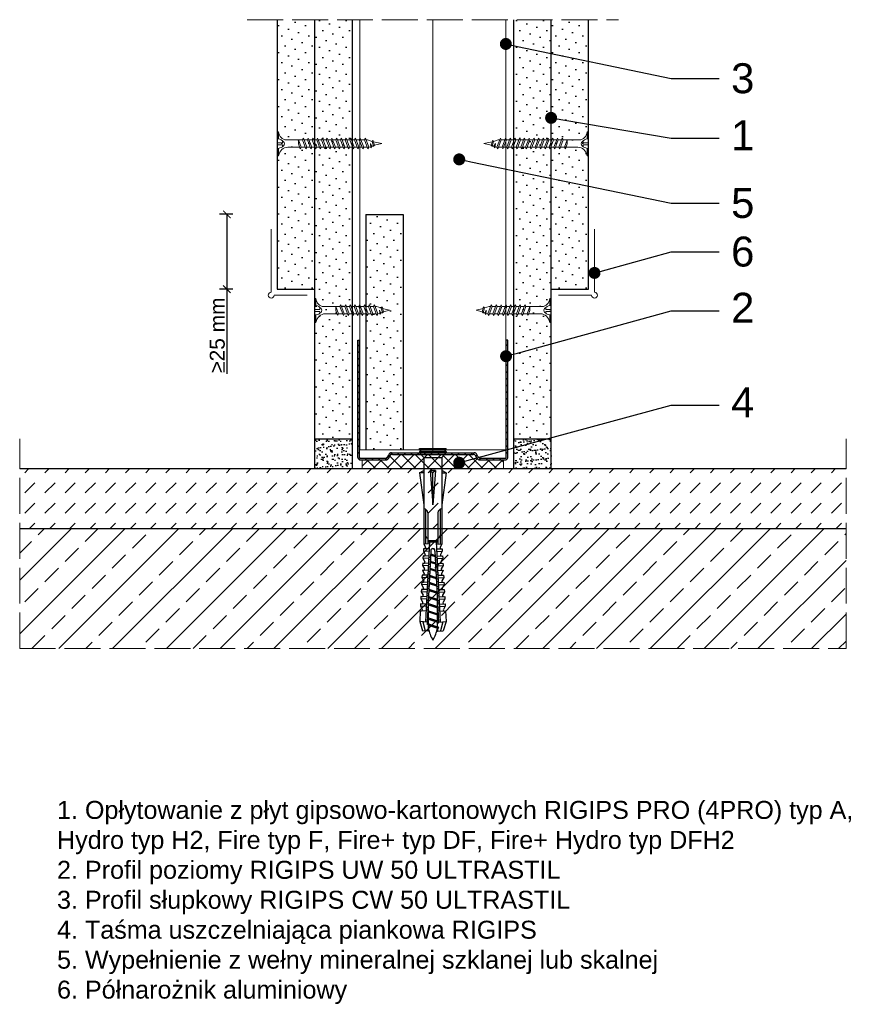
# Model space of a CAD drawing. Header units: millimetres. Extents: x 1487 to 2888, y 340 to 670.
# Tile 1 of 3: x 1487 to 1766, y 340 to 669. Entities that reach past the tile are written whole.
import ezdxf
from ezdxf import colors
from ezdxf.entities.mleader import LeaderData, LeaderLine
from ezdxf.math import Vec2, Vec3

# ---------------------------------------------------------------- set-up
doc = ezdxf.new("R2010")
doc.units = ezdxf.units.MM
doc.linetypes.add('ACAD_ISO02W100', pattern=[15, 12, -3])
for name, color, linetype, lineweight in [('_ISOVER WELNA', 7, 'BATTING', 9), ('_RIGIPS AKCESORIA', 7, 'Continuous', 18), ('_RIGIPS G-K', 7, 'Continuous', 25), ('_RIGIPS PROFIL', 7, 'Continuous', 18), ('KRESKOWANIE', 7, 'Continuous', 9), ('OPISY', 7, 'Continuous', 9), ('PRZERYWANA', 7, 'ACAD_ISO02W100', 9), ('WYMIARY', 7, 'Continuous', 25)]:
    doc.layers.add(name, color=color, linetype=linetype, lineweight=lineweight)
doc.styles.get("Standard").update_dxf_attribs({"font": 'arial.ttf'})
doc.linetypes.add('BATTING', pattern='A,0.00254,-2.54,[134,ltypeshp.shx,S=2.54,R=0,X=-2.54,Y=0],-5.08,[134,ltypeshp.shx,S=2.54,R=180,X=2.54,Y=0],-2.54', length=10.16254)
doc.dimstyles.new('ISO-25', dxfattribs={"dimtxt": 5, "dimasz": 2.5, "dimexe": 2.5, "dimexo": 0.625, "dimtad": 1, "dimtxsty": 'Standard', "dimblk": 'ARCHTICK', "dimcen": 2.5, "dimadec": 0, "dimazin": 0, "dimtfac": 1, "dimtmove": 0, "dimatfit": 3, "dimfxl": 2, "dimfxlon": 1, "dimarcsym": 0})

# ---------------------------------------------------------------- blocks, each defined once
blk = doc.blocks.new('TN 25')
at = {"layer": '_RIGIPS AKCESORIA'}
for p, q in [((0, -0.84), (0, 7.16)), ((0, 7.16), (0.46, 7.16)), ((0.46, 7.16), (0.46, 4.78)), ((0.46, 4.78), (0, 4.78)), ((0, 3.5), (1.77, 3.5)), ((1.77, 3.5), (1.77, 4.2)), ((3.02, 4.46), (8.47, 4.46)), ((7.12, 4.46), (7.12, 3.18)), ((8.03, 2.01), (7.12, 4.46)), ((8.47, 4.46), (8.79, 5)), ((9.61, 1.51), (8.47, 4.46)), ((8.79, 5), (9.93, 2.01)), ((9, 4.46), (10.1, 4.46)), ((10.1, 4.46), (10.41, 5)), ((11.23, 1.51), (10.1, 4.46)), ((10.41, 5), (11.56, 2.01)), ((10.62, 4.46), (11.67, 4.46)), ((11.67, 4.46), (11.99, 5)), ((12.81, 1.51), (11.67, 4.46)), ((11.99, 5), (13.14, 2.01)), ((12.2, 4.46), (13.21, 4.46)), ((13.21, 4.46), (13.52, 5)), ((14.34, 1.51), (13.21, 4.46)), ((13.52, 5), (14.67, 2.01)), ((13.73, 4.46), (14.8, 4.46)), ((14.8, 4.46), (15.12, 5)), ((15.94, 1.51), (14.8, 4.46)), ((15.12, 5), (16.26, 2.01)), ((15.33, 4.46), (16.42, 4.46)), ((16.42, 4.46), (16.73, 5)), ((17.55, 1.51), (16.42, 4.46)), ((16.73, 5), (17.88, 2.01)), ((16.94, 4.46), (17.99, 4.46)), ((17.99, 4.46), (18.31, 5)), ((19.13, 1.51), (17.99, 4.46)), ((18.31, 5), (19.45, 2.01)), ((18.52, 4.46), (19.68, 4.46)), ((19.68, 4.46), (20, 5)), ((20.82, 1.51), (19.68, 4.46)), ((20, 5), (21.14, 2.01)), ((20.21, 4.46), (20.7, 4.46)), ((20.7, 4.46), (22.28, 3.98)), ((22.28, 3.98), (22.56, 4.37)), ((22.7, 2.36), (22.28, 3.98)), ((22.56, 4.37), (23.03, 2.71)), ((22.71, 3.85), (25, 3.24)), ((0, 2.83), (1.77, 2.83)), ((0.46, 1.64), (0, 1.64)), ((0.46, -0.84), (0.46, 1.64)), ((1.77, 2.83), (1.77, 2.18)), ((7.49, 2.01), (3.55, 2.01)), ((7.12, 3.18), (7.65, 1.53)), ((7.65, 1.53), (8.03, 2.01)), ((9.41, 2.01), (8.03, 2.01)), ((9.93, 2.01), (9.61, 1.51)), ((11.04, 2.01), (9.93, 2.01)), ((11.56, 2.01), (11.23, 1.51)), ((12.61, 2.01), (11.56, 2.01)), ((13.14, 2.01), (12.81, 1.51)), ((14.15, 2.01), (13.14, 2.01)), ((14.67, 2.01), (14.34, 1.51)), ((15.74, 2.01), (14.67, 2.01)), ((16.26, 2.01), (15.94, 1.51)), ((17.36, 2.01), (16.26, 2.01)), ((17.88, 2.01), (17.55, 1.51)), ((18.93, 2.01), (17.88, 2.01)), ((19.45, 2.01), (19.13, 1.51)), ((19.45, 2.01), (20.62, 2.01)), ((21.14, 2.01), (20.82, 1.51)), ((21.14, 2.01), (21.81, 2.12)), ((21.85, 1.83), (21.67, 3.28)), ((21.67, 3.28), (22.14, 2.4)), ((22.14, 2.4), (21.85, 1.83)), ((22.7, 2.36), (22.14, 2.4)), ((23.03, 2.71), (22.7, 2.36)), ((25, 3.24), (23.03, 2.71)), ((0, -0.84), (0.46, -0.84))]:
    blk.add_line(p, q, dxfattribs=at)
for centre, major_axis, ratio, start_param, end_param in [((3.09, 7.67), (0.17, 3.2), 0.826134, 1.773653, 3.180586), ((-0.04, 0.9), (0, 3.93), 0.848176, -0.720942, -0.151112), ((1.66, 3.18), (0, 0.895), 0.848176, -1.552777, -0.720942), ((3.37, -1.57), (0.28, 3.57), 0.832181, 0.035984, 1.430787), ((-2.73, 15.91), (0, 14.76), 0.848176, 3.399396, 3.475072), ((0.59, 4.62), (0, 2.81), 0.848176, 3.475072, 3.862535), ((1.66, 3.18), (0, 0.895), 0.848176, 3.862535, 4.730408)]:
    blk.add_ellipse(centre, major_axis=major_axis, ratio=ratio, start_param=start_param, end_param=end_param, dxfattribs=at)
blk = doc.blocks.new('UW 50 ULTRASTIL')
h = blk.add_hatch()
h.set_pattern_fill('ANSI31', color=256, scale=0.5, style=0)
h.paths.add_polyline_path([(-104.51, 0.56), (-104.18, 1.24, -0.286951), (-103.29, 1.8), (-82.41, 1.8), (-76.29, 1.8, -0.286951), (-75.39, 1.24), (-75.06, 0.56, 0.286951), (-74.16, 0), (-65.59, 0, 0.414214), (-64.79, 0.8), (-64.79, 40), (-65.34, 40), (-65.34, 0.8, -0.414214), (-65.59, 0.55), (-73.82, 0.55, -0.286951), (-74.72, 1.11), (-75.05, 1.79, 0.286951), (-75.94, 2.35), (-103.63, 2.35, 0.286951), (-104.53, 1.79), (-104.86, 1.11, -0.286951), (-105.76, 0.55), (-113.99, 0.55, -0.414214), (-114.24, 0.8), (-114.24, 40), (-114.79, 40), (-114.79, 0.8, 0.414214), (-113.99, 0), (-105.41, 0, 0.286951)])
for p, q in [((-114.79, 0.8), (-114.79, 40)), ((-114.79, 40), (-114.24, 40)), ((-114.24, 0.8), (-114.24, 40)), ((-65.34, 0.8), (-65.34, 40)), ((-64.79, 40), (-65.34, 40)), ((-64.79, 0.8), (-64.79, 40)), ((-113.99, 0.55), (-105.76, 0.55)), ((-113.99, 0), (-105.41, 0)), ((-104.86, 1.11), (-104.53, 1.79)), ((-104.51, 0.56), (-104.18, 1.24)), ((-103.63, 2.35), (-75.94, 2.35)), ((-103.29, 1.8), (-76.29, 1.8)), ((-75.06, 0.56), (-75.39, 1.24)), ((-74.72, 1.11), (-75.05, 1.79)), ((-74.16, 0), (-65.59, 0)), ((-73.82, 0.55), (-65.59, 0.55))]:
    blk.add_line(p, q)
for centre, radius, start, end in [((-113.99, 0.8), 0.8, 180, 270), ((-113.99, 0.8), 0.25, 180, 270), ((-105.76, 1.55), 1, 270, 334.0435), ((-105.41, 1), 1, 270, 334.0435), ((-103.63, 1.35), 1, 90, 154.0435), ((-103.29, 0.8), 1, 90, 154.0435), ((-76.29, 0.8), 1, 25.9565, 90), ((-75.94, 1.35), 1, 25.9565, 90), ((-74.16, 1), 1, 205.9565, 270), ((-73.82, 1.55), 1, 205.9565, 270), ((-65.59, 0.8), 0.8, 270, 0), ((-65.59, 0.8), 0.25, 270, 0)]:
    blk.add_arc(centre, radius, start, end)
blk = doc.blocks.new('TN 35')
at = {"layer": '_RIGIPS AKCESORIA'}
for p, q in [((0, -0.84), (0, 7.16)), ((0, 7.16), (0.46, 7.16)), ((0.46, 7.16), (0.46, 4.78)), ((0.46, 4.78), (0, 4.78)), ((0, 3.5), (1.77, 3.5)), ((1.77, 3.5), (1.77, 4.2)), ((3.02, 4.46), (8.47, 4.46)), ((7.12, 4.46), (7.12, 3.18)), ((8.03, 2.01), (7.12, 4.46)), ((8.47, 4.46), (8.79, 5)), ((9.61, 1.51), (8.47, 4.46)), ((8.79, 5), (9.93, 2.01)), ((9, 4.46), (10.1, 4.46)), ((10.1, 4.46), (10.41, 5)), ((11.23, 1.51), (10.1, 4.46)), ((10.41, 5), (11.56, 2.01)), ((10.62, 4.46), (11.67, 4.46)), ((11.67, 4.46), (11.99, 5)), ((12.81, 1.51), (11.67, 4.46)), ((11.99, 5), (13.14, 2.01)), ((12.2, 4.46), (13.21, 4.46)), ((13.21, 4.46), (13.52, 5)), ((14.34, 1.51), (13.21, 4.46)), ((13.52, 5), (14.67, 2.01)), ((13.73, 4.46), (14.8, 4.46)), ((14.8, 4.46), (15.12, 5)), ((15.94, 1.51), (14.8, 4.46)), ((15.12, 5), (16.26, 2.01)), ((15.33, 4.46), (16.42, 4.46)), ((16.42, 4.46), (16.73, 5)), ((17.55, 1.51), (16.42, 4.46)), ((16.73, 5), (17.88, 2.01)), ((16.94, 4.46), (17.99, 4.46)), ((17.99, 4.46), (18.31, 5)), ((19.13, 1.51), (17.99, 4.46)), ((18.31, 5), (19.45, 2.01)), ((18.52, 4.46), (19.57, 4.46)), ((19.57, 4.46), (19.88, 5)), ((20.7, 1.51), (19.57, 4.46)), ((19.88, 5), (21.03, 2.01)), ((20.09, 4.46), (21.14, 4.46)), ((21.14, 4.46), (21.46, 5)), ((22.28, 1.51), (21.14, 4.46)), ((21.46, 5), (22.6, 2.01)), ((21.67, 4.46), (22.72, 4.46)), ((22.72, 4.46), (23.03, 5)), ((23.85, 1.51), (22.72, 4.46)), ((23.03, 5), (24.18, 2.01)), ((23.24, 4.46), (24.29, 4.46)), ((24.29, 4.46), (24.61, 5)), ((25.43, 1.51), (24.29, 4.46)), ((24.61, 5), (25.75, 2.01)), ((24.81, 4.46), (25.87, 4.46)), ((25.87, 4.46), (26.18, 5)), ((27, 1.51), (25.87, 4.46)), ((26.18, 5), (27.33, 2.01)), ((26.39, 4.46), (27.44, 4.46)), ((27.44, 4.46), (27.76, 5)), ((28.58, 1.51), (27.44, 4.46)), ((27.76, 5), (28.9, 2.01)), ((27.96, 4.46), (29.13, 4.46)), ((29.13, 4.46), (29.45, 5)), ((30.27, 1.51), (29.13, 4.46)), ((29.45, 5), (30.59, 2.01)), ((29.65, 4.46), (30.15, 4.46)), ((30.15, 4.46), (31.73, 3.98)), ((31.73, 3.98), (32.01, 4.37)), ((32.15, 2.36), (31.73, 3.98)), ((32.01, 4.37), (32.48, 2.71)), ((32.16, 3.85), (35, 3.24)), ((0, 2.83), (1.77, 2.83)), ((0.46, 1.64), (0, 1.64)), ((0.46, -0.84), (0.46, 1.64)), ((1.77, 2.83), (1.77, 2.18)), ((7.49, 2.01), (3.55, 2.01)), ((7.12, 3.18), (7.65, 1.53)), ((7.65, 1.53), (8.03, 2.01)), ((9.41, 2.01), (8.03, 2.01)), ((9.93, 2.01), (9.61, 1.51)), ((11.04, 2.01), (9.93, 2.01)), ((11.56, 2.01), (11.23, 1.51)), ((12.61, 2.01), (11.56, 2.01)), ((13.14, 2.01), (12.81, 1.51)), ((14.15, 2.01), (13.14, 2.01)), ((14.67, 2.01), (14.34, 1.51)), ((15.74, 2.01), (14.67, 2.01)), ((16.26, 2.01), (15.94, 1.51)), ((17.36, 2.01), (16.26, 2.01)), ((17.88, 2.01), (17.55, 1.51)), ((18.93, 2.01), (17.84, 2.01)), ((19.45, 2.01), (19.13, 1.51)), ((20.51, 2.01), (19.41, 2.01)), ((21.03, 2.01), (20.7, 1.51)), ((22.08, 2.01), (20.99, 2.01)), ((22.6, 2.01), (22.28, 1.51)), ((23.66, 2.01), (22.56, 2.01)), ((24.18, 2.01), (23.85, 1.51)), ((25.23, 2.01), (24.14, 2.01)), ((25.75, 2.01), (25.43, 1.51)), ((26.81, 2.01), (25.71, 2.01)), ((27.33, 2.01), (27, 1.51)), ((28.38, 2.01), (27.33, 2.01)), ((28.9, 2.01), (28.58, 1.51)), ((28.9, 2.01), (30.07, 2.01)), ((30.59, 2.01), (30.27, 1.51)), ((30.59, 2.01), (31.26, 2.12)), ((31.3, 1.83), (31.12, 3.28)), ((31.12, 3.28), (31.59, 2.4)), ((31.59, 2.4), (31.3, 1.83)), ((32.15, 2.36), (31.59, 2.4)), ((32.48, 2.71), (32.15, 2.36)), ((35, 3.24), (32.48, 2.71)), ((0, -0.84), (0.46, -0.84))]:
    blk.add_line(p, q, dxfattribs=at)
for centre, major_axis, ratio, start_param, end_param in [((3.09, 7.67), (0.17, 3.2), 0.826134, 1.773653, 3.180586), ((-0.04, 0.9), (0, 3.93), 0.848176, -0.720942, -0.151112), ((1.66, 3.18), (0, 0.895), 0.848176, -1.552777, -0.720942), ((3.37, -1.57), (0.28, 3.57), 0.832181, 0.035984, 1.430787), ((-2.73, 15.91), (0, 14.76), 0.848176, 3.399396, 3.475072), ((0.59, 4.62), (0, 2.81), 0.848176, 3.475072, 3.862535), ((1.66, 3.18), (0, 0.895), 0.848176, 3.862535, 4.730408)]:
    blk.add_ellipse(centre, major_axis=major_axis, ratio=ratio, start_param=start_param, end_param=end_param, dxfattribs=at)
blk = doc.blocks.new('kolek rozprezny komplet 60')
for p, q in [((390.66, 217.01), (390.76, 218.91)), ((393.15, 216.88), (390.66, 217.01)), ((393.75, 218.75), (390.71, 217.96)), ((393.81, 219.85), (390.76, 218.91)), ((392.67, 216.95), (393.04, 217.45)), ((393.07, 216.95), (393.04, 217.45)), ((393.68, 217.35), (393.81, 219.85)), ((417.38, 216.11), (393.68, 217.35)), ((420.47, 216.55), (393.71, 217.95)), ((397.41, 219.66), (393.81, 219.85)), ((394.67, 216.95), (394.92, 217.29)), ((395.07, 216.95), (395.05, 217.28)), ((397.07, 216.95), (397.23, 217.17)), ((397.31, 217.76), (397.41, 219.66)), ((397.47, 216.95), (397.46, 217.16)), ((397.67, 217.14), (397.71, 217.74)), ((399, 219.58), (397.82, 218.98)), ((398.47, 217.1), (398.5, 217.7)), ((398.9, 217.68), (399, 219.58)), ((399.8, 219.54), (399, 219.58)), ((399.47, 216.95), (399.55, 217.05)), ((399.7, 217.64), (399.8, 219.54)), ((399.87, 216.95), (399.87, 217.03)), ((400.07, 217.02), (400.1, 217.62)), ((401.4, 219.45), (400.22, 218.85)), ((400.87, 216.98), (400.9, 217.58)), ((401.3, 217.56), (401.4, 219.45)), ((402.2, 219.41), (401.4, 219.45)), ((402.1, 217.51), (402.2, 219.41)), ((402.47, 216.89), (402.5, 217.49)), ((403.8, 219.33), (402.61, 218.72)), ((403.27, 216.85), (403.3, 217.45)), ((403.7, 217.43), (403.8, 219.33)), ((404.6, 219.29), (403.8, 219.33)), ((404.5, 217.39), (404.6, 219.29)), ((404.86, 216.77), (404.9, 217.37)), ((406.19, 219.2), (405.01, 218.6)), ((405.66, 216.73), (405.69, 217.32)), ((406.09, 217.3), (406.19, 219.2)), ((406.99, 219.16), (406.19, 219.2)), ((406.89, 217.26), (406.99, 219.16)), ((407.26, 216.64), (407.29, 217.24)), ((408.59, 219.08), (407.41, 218.47)), ((408.06, 216.6), (408.09, 217.2)), ((408.49, 217.18), (408.59, 219.08)), ((409.39, 219.03), (408.59, 219.08)), ((409.29, 217.14), (409.39, 219.03)), ((409.66, 216.52), (409.69, 217.12)), ((410.99, 218.95), (409.8, 218.35)), ((410.46, 216.47), (410.49, 217.07)), ((410.89, 217.05), (410.99, 218.95)), ((412.59, 218.87), (411.4, 218.26)), ((412.49, 216.97), (412.59, 218.87)), ((413.38, 218.82), (412.59, 218.87)), ((413.28, 216.93), (413.38, 218.82)), ((414.98, 218.74), (413.8, 218.14)), ((414.88, 216.84), (414.98, 218.74)), ((415.78, 218.7), (414.98, 218.74)), ((415.68, 216.8), (415.78, 218.7)), ((417.38, 218.62), (416.2, 218.01)), ((417.28, 216.72), (417.38, 218.62)), ((418.18, 218.57), (417.38, 218.62)), ((418.08, 216.68), (418.18, 218.57)), ((419.78, 218.49), (418.59, 217.89)), ((419.68, 216.59), (419.78, 218.49)), ((430.17, 217.15), (419.71, 217.15)), ((431.37, 217.95), (419.75, 217.95)), ((448.67, 218.45), (419.77, 218.45)), ((420.47, 217.15), (420.47, 213.75)), ((420.67, 217.15), (420.67, 213.75)), ((420.87, 217.15), (420.87, 213.75)), ((443.47, 219.95), (432.8, 218.45)), ((443.47, 218.45), (443.47, 219.95)), ((443.47, 219.95), (444.34, 218.45)), ((450.17, 219.95), (448.67, 218.45)), ((448.67, 218.45), (448.67, 212.45)), ((450.17, 219.95), (450.17, 210.95)), ((450.67, 219.95), (450.17, 219.95)), ((450.67, 219.95), (450.67, 210.95)), ((450.67, 219.35), (451.17, 219.95)), ((451.17, 219.95), (451.67, 219.95)), ((451.17, 219.95), (451.17, 210.95)), ((451.67, 219.95), (451.67, 210.95)), ((393.15, 214.02), (390.66, 213.89)), ((390.66, 213.89), (390.76, 211.99)), ((391.67, 216.95), (392.67, 216.95)), ((392.67, 216.95), (391.67, 213.95)), ((391.67, 213.95), (391.71, 213.45)), ((391.71, 213.45), (392.07, 213.95)), ((392.67, 216.95), (392.07, 213.95)), ((393.07, 216.95), (392.07, 213.95)), ((392.07, 213.95), (393.67, 213.95)), ((393.07, 216.95), (394.67, 216.95)), ((394.67, 216.95), (393.67, 213.95)), ((393.67, 213.95), (393.7, 213.55)), ((417.38, 214.79), (393.68, 213.55)), ((420.47, 214.35), (393.71, 212.95)), ((393.78, 213.55), (394.07, 213.95)), ((394.67, 216.95), (394.07, 213.95)), ((395.07, 216.95), (394.07, 213.95)), ((394.07, 213.95), (396.07, 213.95)), ((395.07, 216.95), (397.07, 216.95)), ((397.07, 216.95), (396.07, 213.95)), ((396.07, 213.95), (396.09, 213.67)), ((396.28, 213.68), (396.47, 213.95)), ((397.07, 216.95), (396.47, 213.95)), ((397.47, 216.95), (396.47, 213.95)), ((396.47, 213.95), (398.47, 213.95)), ((397.47, 216.95), (399.47, 216.95)), ((397.67, 213.76), (397.71, 213.16)), ((399.47, 216.95), (398.47, 213.95)), ((398.47, 213.95), (398.48, 213.8)), ((398.47, 213.8), (398.5, 213.2)), ((398.77, 213.81), (398.87, 213.95)), ((399.47, 216.95), (398.87, 213.95)), ((399.87, 216.95), (398.87, 213.95)), ((398.87, 213.95), (400.87, 213.95)), ((399.87, 216.95), (401.38, 216.95)), ((400.07, 213.88), (400.1, 213.28)), ((401.87, 216.92), (400.87, 213.95)), ((400.87, 213.95), (400.88, 213.92)), ((400.87, 213.92), (400.9, 213.32)), ((401.87, 216.92), (401.27, 213.95)), ((402.26, 216.9), (401.27, 213.95)), ((401.27, 213.95), (401.38, 213.95)), ((401.27, 213.94), (401.27, 213.95)), ((402.47, 214.01), (402.5, 213.41)), ((403.27, 214.05), (403.3, 213.45)), ((404.22, 216.8), (403.31, 214.05)), ((404.24, 216.8), (403.7, 214.07)), ((404.62, 216.78), (403.72, 214.07)), ((404.86, 214.13), (404.9, 213.53)), ((405.66, 214.17), (405.69, 213.58)), ((406.58, 216.68), (405.75, 214.18)), ((406.62, 216.68), (406.12, 214.2)), ((406.98, 216.66), (406.16, 214.2)), ((407.26, 214.26), (407.29, 213.66)), ((408.06, 214.3), (408.09, 213.7)), ((408.94, 216.55), (408.19, 214.31)), ((408.49, 213.72), (408.59, 211.82)), ((408.99, 216.55), (408.55, 214.33)), ((409.34, 216.53), (408.6, 214.33)), ((409.29, 213.76), (409.39, 211.87)), ((409.66, 214.38), (409.69, 213.79)), ((410.46, 214.43), (410.49, 213.83)), ((411.3, 216.43), (410.64, 214.44)), ((410.89, 213.85), (410.99, 211.95)), ((411.37, 216.43), (410.98, 214.45)), ((411.69, 216.41), (411.04, 214.46)), ((412.05, 216.39), (412.09, 216.99)), ((412.05, 214.51), (412.09, 213.91)), ((412.49, 213.93), (412.59, 212.03)), ((412.85, 216.35), (412.89, 216.95)), ((412.85, 214.55), (412.89, 213.95)), ((413.66, 216.31), (413.08, 214.56)), ((413.28, 213.97), (413.38, 212.08)), ((413.75, 216.3), (413.4, 214.58)), ((414.05, 216.29), (413.49, 214.58)), ((414.45, 216.27), (414.48, 216.86)), ((414.45, 214.64), (414.48, 214.04)), ((414.88, 214.06), (414.98, 212.16)), ((415.25, 216.22), (415.28, 216.82)), ((415.25, 214.68), (415.28, 214.08)), ((416.02, 216.18), (415.52, 214.69)), ((415.68, 214.1), (415.78, 212.2)), ((416.12, 216.18), (415.83, 214.71)), ((416.41, 216.16), (415.93, 214.71)), ((417.28, 214.18), (417.38, 212.29)), ((418.22, 215.58), (418.01, 214.95)), ((418.08, 214.22), (418.18, 212.33)), ((419.68, 214.31), (419.78, 212.41)), ((430.17, 213.75), (419.71, 213.75)), ((444.34, 216.37), (432.8, 215.45)), ((432.8, 215.45), (443.47, 215.45)), ((444.34, 214.53), (432.8, 215.45)), ((444.34, 216.37), (443.47, 215.45)), ((444.34, 214.53), (443.47, 215.45)), ((444.34, 214.53), (444.34, 216.37)), ((448.67, 216.95), (448.67, 213.95)), ((393.75, 212.15), (390.71, 212.94)), ((393.81, 211.05), (390.76, 211.99)), ((393.68, 213.55), (393.81, 211.05)), ((397.41, 211.24), (393.81, 211.05)), ((397.31, 213.14), (397.41, 211.24)), ((399, 211.32), (397.82, 211.93)), ((398.9, 213.22), (399, 211.32)), ((399.8, 211.36), (399, 211.32)), ((399.7, 213.26), (399.8, 211.36)), ((401.4, 211.45), (400.22, 212.05)), ((401.3, 213.35), (401.4, 211.45)), ((402.2, 211.49), (401.4, 211.45)), ((402.1, 213.39), (402.2, 211.49)), ((403.8, 211.57), (402.61, 212.18)), ((403.7, 213.47), (403.8, 211.57)), ((404.6, 211.62), (403.8, 211.57)), ((404.5, 213.51), (404.6, 211.62)), ((406.19, 211.7), (405.01, 212.3)), ((406.09, 213.6), (406.19, 211.7)), ((406.99, 211.74), (406.19, 211.7)), ((406.89, 213.64), (406.99, 211.74)), ((408.59, 211.82), (407.41, 212.43)), ((409.39, 211.87), (408.59, 211.82)), ((410.99, 211.95), (409.8, 212.55)), ((412.59, 212.03), (411.4, 212.64)), ((413.38, 212.08), (412.59, 212.03)), ((414.98, 212.16), (413.8, 212.76)), ((415.78, 212.2), (414.98, 212.16)), ((417.38, 212.29), (416.2, 212.89)), ((418.18, 212.33), (417.38, 212.29)), ((419.78, 212.41), (418.59, 213.01)), ((431.37, 212.95), (419.75, 212.95)), ((448.67, 212.45), (419.77, 212.45)), ((443.47, 210.95), (432.8, 212.45)), ((443.47, 212.45), (443.47, 210.95)), ((443.47, 210.95), (444.34, 212.45)), ((450.17, 210.95), (448.67, 212.45)), ((450.67, 210.95), (450.17, 210.95)), ((450.67, 211.55), (451.17, 210.95)), ((451.17, 210.95), (451.67, 210.95))]:
    blk.add_line(p, q)
for centre, radius, start, end in [((393.65, 216.85), 0.5, 87, 177), ((397.68, 219.24), 0.3, 177, 297), ((400.08, 219.12), 0.3, 177, 297), ((402.48, 218.99), 0.3, 177, 297), ((404.87, 218.87), 0.3, 177, 297), ((407.27, 218.74), 0.3, 177, 297), ((409.67, 218.61), 0.3, 177, 297), ((411.27, 218.53), 0.3, 177, 297), ((413.66, 218.41), 0.3, 177, 297), ((416.06, 218.28), 0.3, 177, 297), ((418.46, 218.15), 0.3, 177, 297), ((422.67, 216.95), 1, 90, 168.463), ((430.17, 218.45), 1.3, 270, 0), ((393.41, 206.24), 10.85, 99.2038, 121.9083), ((393.41, 224.66), 10.85, 238.0917, 260.7962), ((393.65, 214.05), 0.5, 183, 273), ((417.55, 215.45), 0.682, 255.8604, 104.1386), ((422.67, 213.95), 1, 191.537, 270), ((430.17, 212.45), 1.3, 0, 90), ((397.68, 211.66), 0.3, 63, 183), ((400.08, 211.78), 0.3, 63, 183), ((402.48, 211.91), 0.3, 63, 183), ((404.87, 212.03), 0.3, 63, 183), ((407.27, 212.16), 0.3, 63, 183), ((409.67, 212.29), 0.3, 63, 183), ((411.27, 212.37), 0.3, 63, 183), ((413.66, 212.5), 0.3, 63, 183), ((416.06, 212.62), 0.3, 63, 183), ((418.46, 212.75), 0.3, 63, 183)]:
    blk.add_arc(centre, radius, start, end)
blk = doc.blocks.new('polnaroznik')
at = {"layer": '_RIGIPS AKCESORIA'}
for p, q in [((430.5, 56.15), (451.5, 56.15)), ((429.5, 44.15), (429.5, 55.15))]:
    blk.add_line(p, q, dxfattribs=at)
blk.add_arc((429.5, 56.15), 1, 0, 270, dxfattribs=at)
blk = doc.blocks.new('_Dot')
at = {"color": 0, "linetype": 'ByBlock', "lineweight": -2}
blk.add_line((-0.5, 0), (-1, 0), dxfattribs=at)
at = {"color": 0, "linetype": 'ByBlock', "const_width": 0.5}
blk.add_lwpolyline([(-0.25, 0, 1), (0.25, 0, 1)], format="xyb", close=True, dxfattribs=at)
blk = doc.blocks.new('_ArchTick')
at = {"color": 0, "linetype": 'ByBlock', "const_width": 0.15}
blk.add_lwpolyline([(-0.5, -0.5), (0.5, 0.5)], dxfattribs=at)
blk = doc.blocks.new('*D24')
at = {"layer": 'Defpoints', "color": 0, "transparency": 16777216}
for p in [(1602.37, 604.27), (1555.97, 579.27), (1572.77, 579.27)]:
    blk.add_point(p, dxfattribs=at)
at = {"layer": 'WYMIARY', "color": 0, "lineweight": -2, "transparency": 16777216}
for p, q in [((1557.97, 604.27), (1553.47, 604.27)), ((1555.97, 604.27), (1555.97, 579.27)), ((1557.97, 579.27), (1553.47, 579.27)), ((1555.97, 579.27), (1555.97, 551.05))]:
    blk.add_line(p, q, dxfattribs=at)
at = {"layer": 'WYMIARY', "color": 0, "lineweight": -2, "transparency": 16777216, "xscale": 2.5, "yscale": 2.5, "zscale": 2.5}
for p, rotation in [((1555.97, 604.27), 90), ((1555.97, 579.27), 270)]:
    blk.add_blockref('_ArchTick', p, dxfattribs=dict(at, rotation=rotation))
at = {"layer": 'WYMIARY', "color": 0, "transparency": 16777216, "insert": (1552.79, 563.91), "char_height": 5, "attachment_point": 5, "rotation": 90}
blk.add_mtext('≥25 mm', dxfattribs=at)

msp = doc.modelspace()

# ---------------------------------------------------------------- hatches: boundary and pattern name
at = {"layer": '_RIGIPS G-K'}
h = msp.add_hatch(dxfattribs=at)
h.set_pattern_fill('DOTS', color=256, scale=2, angle=45, style=0)
h.set_pattern_definition([(45, (-91.5, -606.8025), (-1.122532, 3.367596), [0, -3.175])])
h.paths.add_polyline_path([(1585.275, 669.265), (1572.775, 669.265), (1572.775, 579.265), (1585.275, 579.265)])
h = msp.add_hatch(dxfattribs=at)
h.set_pattern_fill('DOTS', color=256, scale=2, angle=45, style=0)
h.set_pattern_definition([(45, (-1.5, -914.8635), (-1.122532, 3.367596), [0, -3.175])])
h.paths.add_polyline_path([(1597.775, 669.265), (1585.275, 669.265), (1585.275, 529.265), (1597.775, 529.265)])
h = msp.add_hatch(dxfattribs=at)
h.set_pattern_fill('DOTS', color=256, scale=2, angle=45, style=0)
h.set_pattern_definition([(45, (1.5, -914.8635), (-1.122532, 3.367596), [0, -3.175])])
h.paths.add_polyline_path([(1664.275, 669.265), (1651.775, 669.265), (1651.775, 529.265), (1664.275, 529.265)])
h = msp.add_hatch(dxfattribs=at)
h.set_pattern_fill('DOTS', color=256, scale=2, angle=45, style=0)
h.set_pattern_definition([(45, (0, -606.8025), (-1.122532, 3.367596), [0, -3.175])])
h.paths.add_polyline_path([(1676.775, 669.265), (1664.275, 669.265), (1664.275, 579.265), (1676.775, 579.265)])
h = msp.add_hatch(dxfattribs=at)
h.set_pattern_fill('DOTS', color=256, scale=2, angle=45, style=0)
h.set_pattern_definition([(45, (-61.9, -660.4525), (-1.122532, 3.367596), [0, -3.175])])
h.paths.add_polyline_path([(1614.875, 604.265), (1602.375, 604.265), (1602.375, 525.615), (1614.875, 525.615)])
h = msp.add_hatch(dxfattribs=at)
h.set_pattern_fill('AR-SAND', color=256, scale=0.05, style=0)
h.set_pattern_definition([(37.5, (-1.5, -606.8025), (-0.0800016, 2.4470662), [0, -1.9304, 0, -2.159, 0, -2.06375]), (7.5, (-1.5, -606.8025), (2.2476164, 3.5841255), [0, -1.0414, 0, -1.7399, 0, -0.66675]), (327.5, (-3.062, -606.8025), (3.9549619, 0.007186), [0, -0.635, 0, -2.286, 0, -2.9845]), (317.5, (-3.062, -606.8025), (3.817782, 1.1146466), [0, -0.3175, 0, -1.4986, 0, -1.7145])])
h.paths.add_polyline_path([(1585.275, 529.265), (1585.275, 519.265), (1597.775, 519.265), (1597.775, 529.265)])
h = msp.add_hatch(dxfattribs=at)
h.set_pattern_fill('AR-SAND', color=256, scale=0.05, style=0)
h.set_pattern_definition([(37.5, (1.5, -606.8025), (-0.0800016, 2.4470662), [0, -1.9304, 0, -2.159, 0, -2.06375]), (7.5, (1.5, -606.8025), (2.2476164, 3.5841255), [0, -1.0414, 0, -1.7399, 0, -0.66675]), (327.5, (-0.062, -606.8025), (3.9549619, 0.007186), [0, -0.635, 0, -2.286, 0, -2.9845]), (317.5, (-0.062, -606.8025), (3.817782, 1.1146466), [0, -0.3175, 0, -1.4986, 0, -1.7145])])
h.paths.add_polyline_path([(1664.275, 519.265), (1664.275, 529.265), (1651.775, 529.265), (1651.775, 519.265)])
at = {"layer": 'KRESKOWANIE'}
h = msp.add_hatch(dxfattribs=at)
h.set_pattern_fill('ANSI37', color=256, angle=90, style=0)
h.set_pattern_definition([(135, (0, -914.8635), (-2.245064, -2.245064), []), (225, (0, -914.8635), (2.245064, -2.245064), [])])
h.paths.add_polyline_path([(1648.375, 522.265), (1640.4, 522.265, -0.2869508), (1639.501, 522.828), (1639.172, 523.503, 0.2869508), (1638.273, 524.065), (1611.277, 524.065, 0.2869508), (1610.377, 523.503), (1610.049, 522.828, -0.2869508), (1609.15, 522.265), (1601.175, 522.265), (1601.175, 519.265), (1648.375, 519.265)])
h = msp.add_hatch(dxfattribs=at)
h.set_pattern_fill('DASH', color=256, scale=1.5, angle=45, style=0)
h.set_pattern_definition([(45, (0, -606.8025), (4e-16, 6.735192), [4.7625, -4.7625])])
h.paths.add_polyline_path([(1762.775, 519.265), (1486.775, 519.265), (1486.775, 499.265), (1762.775, 499.265)])
h = msp.add_hatch(dxfattribs=at)
h.set_pattern_fill('ANSI33', color=256, scale=2, style=0)
h.set_pattern_definition([(45, (0, -914.863), (-8.980256, 8.980256), []), (45, (8.98, -914.863), (-8.980256, 8.980256), [6.35, -3.175])])
h.paths.add_polyline_path([(1762.775, 499.265), (1486.775, 499.265), (1486.775, 459.265), (1762.775, 459.265)])

# ---------------------------------------------------------------- linework, layer by layer
for p, q in [((1762.775, 519.265), (1486.775, 519.265)), ((1762.775, 499.265), (1486.775, 499.265))]:
    msp.add_line(p, q)
at = {"layer": '_ISOVER WELNA', "ltscale": 2.4}
msp.add_line((1624.775, 669.265), (1624.775, 524.615), dxfattribs=at)
at = {"layer": '_RIGIPS G-K'}
for p, q in [((1572.775, 669.265), (1572.775, 579.265)), ((1585.275, 669.265), (1585.275, 519.265)), ((1597.775, 669.265), (1597.775, 519.265)), ((1651.775, 519.265), (1651.775, 669.265)), ((1664.275, 519.265), (1664.275, 669.265)), ((1676.775, 579.265), (1676.775, 669.265)), ((1602.375, 604.265), (1614.875, 604.265)), ((1602.375, 604.265), (1602.375, 525.615)), ((1614.875, 604.265), (1614.875, 525.615)), ((1572.775, 579.265), (1585.275, 579.265)), ((1664.275, 579.265), (1676.775, 579.265)), ((1585.275, 529.265), (1597.775, 529.265)), ((1651.775, 529.265), (1664.275, 529.265)), ((1664.275, 519.265), (1651.775, 519.265))]:
    msp.add_line(p, q, dxfattribs=at)
at = {"layer": '_RIGIPS PROFIL', "lineweight": 9}
for p, q in [((1600.375, 669.265), (1600.375, 525.615)), ((1649.175, 669.265), (1649.175, 525.615)), ((1649.175, 525.615), (1600.375, 525.615))]:
    msp.add_line(p, q, dxfattribs=at)
at = {"layer": 'KRESKOWANIE'}
for p, q in [((1601.175, 522.265), (1601.175, 519.265)), ((1648.375, 522.265), (1648.375, 519.265))]:
    msp.add_line(p, q, dxfattribs=at)
at = {"layer": 'PRZERYWANA'}
for p, q in [((1562.775, 669.265), (1686.775, 669.265)), ((1486.775, 459.265), (1486.775, 529.265)), ((1762.775, 459.265), (1762.775, 529.265)), ((1762.775, 459.265), (1762.775, 529.265)), ((1486.775, 459.265), (1762.775, 459.265))]:
    msp.add_line(p, q, dxfattribs=at)

# ---------------------------------------------------------------- block references
msp.add_blockref('UW 50 ULTRASTIL', (1714.562, 522.265))
at = {"rotation": 90}
msp.add_blockref('kolek rozprezny komplet 60', (1840.225, 74.441), dxfattribs=at)
at = {"layer": '_RIGIPS AKCESORIA'}
for name, p in [('TN 35', (1572.775, 624.654)), ('TN 25', (1585.275, 569.022))]:
    msp.add_blockref(name, p, dxfattribs=at)
at = {"layer": '_RIGIPS AKCESORIA', "xscale": -1}
for name, p in [('TN 35', (1676.775, 624.654)), ('TN 25', (1664.275, 569.022))]:
    msp.add_blockref(name, p, dxfattribs=at)
at = {"layer": '_RIGIPS AKCESORIA', "rotation": 90}
msp.add_blockref('polnaroznik', (1626.925, 147.764), dxfattribs=at)
at = {"layer": '_RIGIPS AKCESORIA', "xscale": -1, "rotation": 270}
msp.add_blockref('polnaroznik', (1622.625, 147.764), dxfattribs=at)

# ---------------------------------------------------------------- texts
at = {"insert": (1499.255, 408.392), "char_height": 6, "width": 269.98377, "attachment_point": 1}
msp.add_mtext('1. Opłytowanie z płyt gipsowo-kartonowych RIGIPS PRO (4PRO) typ A, Hydro typ H2, Fire typ F, Fire+ typ DF, Fire+ Hydro typ DFH2\\P2. Profil poziomy RIGIPS UW 50 ULTRASTIL\\P3. Profil słupkowy RIGIPS CW 50 ULTRASTIL\\P4. Taśma uszczelniająca piankowa RIGIPS\\P5. Wypełnienie z wełny mineralnej szklanej lub skalnej\\P6. Półnarożnik aluminiowy', dxfattribs=at)

# ---------------------------------------------------------------- dimensions: what is measured, and where the dimension line sits
at = {"layer": 'WYMIARY'}
dim = msp.add_linear_dim(base=(1555.966, 579.265), p1=(1602.375, 604.265), p2=(1572.775, 579.265), angle=90, text='≥25 mm', dimstyle='ISO-25', dxfattribs=at)
dim.commit()
dim.dimension.update_dxf_attribs({"geometry": '*D24', "text_midpoint": (1552.788, 563.906)})

# ---------------------------------------------------------------- leaders
at = {"layer": 'OPISY'}
ml = msp.add_multileader_mtext('Standard', dxfattribs=at)
ml.set_content('3', color=256)
ml.set_leader_properties()
ml.set_arrow_properties(name='DOT')
ml.build(insert=Vec2(0, 0))
ctx = ml.context
ctx.base_point, ctx.char_height, ctx.landing_gap_size, ctx.plane_origin = Vec3(1720.396, 649.628), 10, 4, Vec3(1527.807, 793.287)
notes = []
notes.append((ctx, [(0, (1, 1, 0), (1704.396, 649.628), (1, 0), 16, [(0, [(1649.157, 661.158)], 0, [])])]))
ctx.mtext.insert, ctx.mtext.flow_direction = Vec3(1724.396, 654.716), 5
ml = msp.add_multileader_mtext('Standard', dxfattribs=at)
ml.set_content('1', color=256)
ml.set_leader_properties()
ml.set_arrow_properties(name='DOT')
ml.build(insert=Vec2(0, 0))
ctx = ml.context
ctx.base_point, ctx.char_height, ctx.landing_gap_size, ctx.plane_origin = Vec3(1720.396, 629.682), 10, 4, Vec3(1527.807, 773.341)
notes.append((ctx, [(0, (1, 1, 0), (1704.396, 629.682), (1, 0), 16, [(0, [(1664.275, 636.483)], 0, [])])]))
ctx.mtext.insert, ctx.mtext.flow_direction = Vec3(1724.396, 635.682), 5
ml = msp.add_multileader_mtext('Standard', dxfattribs=at)
ml.set_content('5', color=256)
ml.set_leader_properties()
ml.set_arrow_properties(name='DOT')
ml.build(insert=Vec2(0, 0))
ctx = ml.context
ctx.base_point, ctx.char_height, ctx.landing_gap_size, ctx.plane_origin = Vec3(1720.396, 607.985), 10, 4, Vec3(1527.807, 751.644)
notes.append((ctx, [(0, (1, 1, 0), (1704.396, 607.985), (1, 0), 16, [(0, [(1633.581, 622.617)], 0, [])])]))
ctx.mtext.insert, ctx.mtext.flow_direction = Vec3(1724.396, 613.07), 5
ml = msp.add_multileader_mtext('Standard', dxfattribs=at)
ml.set_content('6', color=256)
ml.set_leader_properties()
ml.set_arrow_properties(name='DOT')
ml.build(insert=Vec2(0, 0))
ctx = ml.context
ctx.base_point, ctx.char_height, ctx.landing_gap_size, ctx.plane_origin = Vec3(1720.396, 591.755), 10, 4, Vec3(1527.807, 735.415)
notes.append((ctx, [(0, (1, 1, 0), (1704.396, 591.755), (1, 0), 16, [(0, [(1678.775, 584.704)], 0, [])])]))
ctx.mtext.insert, ctx.mtext.flow_direction = Vec3(1724.396, 596.84), 5
ml = msp.add_multileader_mtext('Standard', dxfattribs=at)
ml.set_content('2', color=256)
ml.set_leader_properties()
ml.set_arrow_properties(name='DOT')
ml.build(insert=Vec2(0, 0))
ctx = ml.context
ctx.base_point, ctx.char_height, ctx.landing_gap_size, ctx.plane_origin = Vec3(1720.396, 572.076), 10, 4, Vec3(1527.807, 715.736)
notes.append((ctx, [(0, (1, 1, 0), (1704.396, 572.076), (1, 0), 16, [(0, [(1649.233, 556.896)], 0, [])])]))
ctx.mtext.insert, ctx.mtext.flow_direction = Vec3(1724.396, 578.076), 5
ml = msp.add_multileader_mtext('Standard', dxfattribs=at)
ml.set_content('4', color=256)
ml.set_leader_properties()
ml.set_arrow_properties(name='DOT')
ml.build(insert=Vec2(0, 0))
ctx = ml.context
ctx.base_point, ctx.char_height, ctx.landing_gap_size, ctx.plane_origin = Vec3(1720.396, 540.514), 10, 4, Vec3(1527.807, 684.174)
notes.append((ctx, [(0, (1, 1, 0), (1704.396, 540.514), (1, 0), 16, [(0, [(1633.581, 521.311)], 0, [])])]))
ctx.mtext.insert, ctx.mtext.flow_direction = Vec3(1724.396, 546.514), 5
for ctx, leaders in notes:
    for number, flags, end, landing, length, lines in leaders:
        leader = LeaderData()
        leader.index, (leader.has_last_leader_line, leader.has_dogleg_vector, leader.attachment_direction) = number, flags
        leader.last_leader_point, leader.dogleg_vector, leader.dogleg_length = Vec3(end), Vec3(landing), length
        for number, points, colour, breaks in lines:
            line = LeaderLine()
            line.index, line.vertices, line.color, line.breaks = number, Vec3.list(points), colors.encode_raw_color(colour), breaks
            leader.lines.append(line)
        ctx.leaders.append(leader)

doc.saveas('drawing.dxf')
